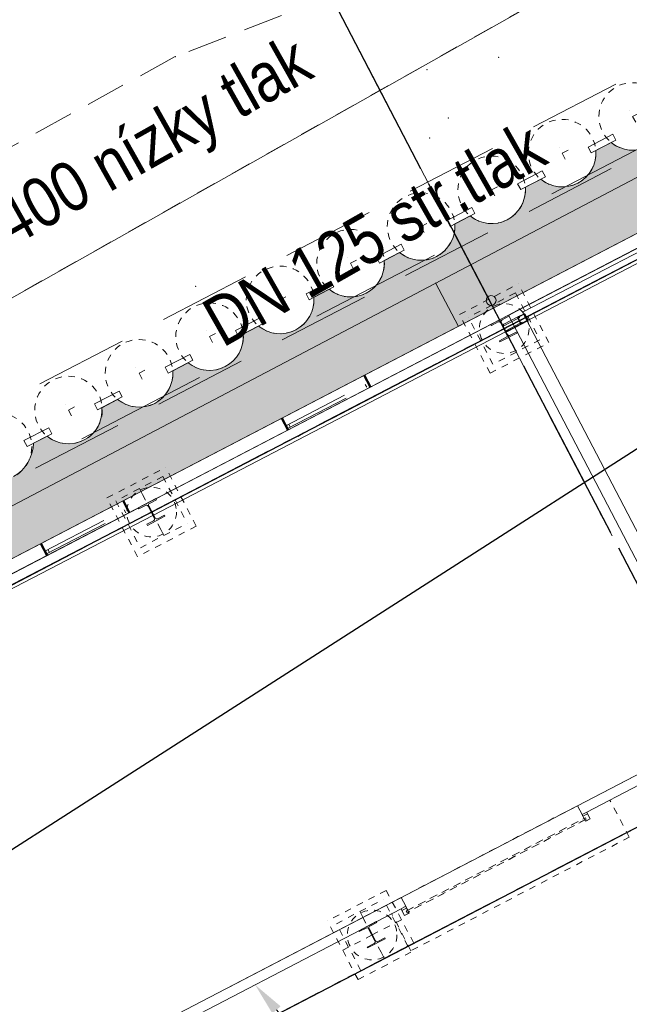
# Model space of a CAD drawing. Header units: metres. Extents: x -535942 to -530626, y -1087729 to -1086275.
# Tile 214 of 247: x -534171.47 to -534162.27, y -1086799.29 to -1086784.41. Entities that reach past the tile are written whole.
import ezdxf
from ezdxf import colors
from ezdxf.entities.mleader import LeaderData, LeaderLine
from ezdxf.enums import TextEntityAlignment as Align
from ezdxf.math import Vec2, Vec3

# ---------------------------------------------------------------- set-up
doc = ezdxf.new("R2010")
doc.units = ezdxf.units.M
for name, pattern in [('A_CARA_07', [7, 5, -2]), ('A_CARA_15', [7.6, 5, -1.3, 0, -1.3]), ('B_CARA_02', [2, 1, -1]), ('B_CARA_03', [3, 2, -1]), ('B_CARA_12', [2.6, 1, -0.8, 0, -0.8]), ('C_1', [0.6, 0.3, -0.3]), ('C_2', [0.9, 0.6, -0.3]), ('Čerchovaná 20mm', [3000, 2000, -500, 0, -500]), ('Čerchovaná 3mm', [5, 3, -1, 0, -1])]:
    doc.linetypes.add(name, pattern=pattern)
for name, color, linetype in [('18', 7, 'Continuous'), ('2', 7, 'Continuous'), ('25', 7, 'Continuous'), ('_blok katastr', 7, 'Continuous'), ('_blok SS sítě', 7, 'Continuous'), ('_blok zaměření - nové', 7, 'Continuous'), ('_základy', 7, 'Continuous'), ('CA_ZÁKLADY PAŽENÍ', 10, 'A_CARA_07'), ('PLYNOVE_VEDENÍ', 1, 'Continuous'), ('RP_kom_odvodnění', 160, 'Continuous')]:
    doc.layers.add(name, color=color, linetype=linetype)
for name, color, linetype, lineweight in [('AG budovy tence', 240, 'Continuous', 18), ('AG budovy tluste', 240, 'Continuous', 50), ('AG kanal destova', 24, 'G_POTR_626_PN', 35), ('AG plyn', 251, 'G_POTR_632_PN', 13), ('AG_legenda', 240, 'Continuous', 35), ('CA_DVERE', 7, 'Continuous', 13), ('CA_DVERE_NEVHRA', 3, 'A_CARA_07', 9), ('CA_DVERE_NEVHRA1', 3, 'Čerchovaná 3mm', 13), ('CA_NEVHRA', 3, 'A_CARA_07', 9), ('CA_OKNA25', 7, 'Continuous', 13), ('CA_OSY', 5, 'A_CARA_15', 18), ('CA_POHHRA18', 8, 'Continuous', 18), ('CA_POHHRA25', 7, 'Continuous', 25), ('CA_REZY', 1, 'Continuous', 50), ('CA_ZAKLADY25', 7, 'Continuous', 18), ('CA_ZARIZPRED', 8, 'B_CARA_12', 9), ('RP_kom_popis', 240, 'Continuous', 35), ('RP_kom_srafy_chodnik', 31, 'Continuous', 18), ('RP_komunikace', 240, 'Continuous', 35)]:
    doc.layers.add(name, color=color, linetype=linetype, lineweight=lineweight)
doc.layers.add('AG_revizni oblacek', color=111, linetype='Continuous', plot=False)
doc.layers.add('BT_hranice_parcel', color=7, linetype='Continuous', true_color=0x007f00)
doc.styles.get("Standard").update_dxf_attribs({"font": 'ARIALN.TTF'})
doc.linetypes.add('G_POTR_626_PN', pattern='A,0.5,-1,2,-6.5,[8,hpfmlin.shx,S=1,R=0,X=0,Y=0],-6.5,2,-1,0.5', length=20)
doc.linetypes.add('G_POTR_632_PN', pattern='A,0.5,-1,2,-6.5,[13,hpfmlin.shx,S=1,R=0,X=0,Y=0],-6.5,2,-1,0.5', length=20)

# ---------------------------------------------------------------- blocks, each defined once
blk = doc.blocks.new('_KATASTR')
at = {"layer": 'BT_hranice_parcel', "lineweight": -3}
blk.add_lwpolyline([(-534124.29, -1086793.41), (-534124.09, -1086799.01), (-534126.44, -1086803.61), (-534131.44, -1086806.72), (-534166.27, -1086820.42), (-534181.33, -1086826.86), (-534198.96, -1086836), (-534207.29, -1086819.86), (-534135.23, -1086773.61), (-534124.29, -1086793.41)], dxfattribs=at)
blk = doc.blocks.new('ss plyn')
at = {"layer": 'AG plyn', "color": 251, "lineweight": 15, "ltscale": 0.5}
blk.add_line((-534175.36, -1086790.74), (-534161.256, -1086782.787), dxfattribs=at)
at = {"layer": 'PLYNOVE_VEDENÍ', "color": 251, "linetype": 'Continuous', "lineweight": 15}
for s, rotation, p in [('2xplyn DN 400 nízky tlak', 29.3698, (-534175.127, -1086790.103)), ('DN 125 str.tlak', 29.5833, (-534168.292, -1086789.57))]:
    blk.add_text(s, height=0.75, rotation=rotation, dxfattribs=at).set_placement(p, align=Align.BOTTOM_LEFT)
blk = doc.blocks.new('Zaměření - zekan')
at = {"layer": '18', "color": 252, "lineweight": 15}
for p in [(-534169.12, -1086784.97), (-534164.24, -1086784.98), (-534165.32, -1086785.17), (-534165, -1086785.9), (-534164.12, -1086786.08), (-534165.28, -1086786.2), (-534168.81, -1086788.44)]:
    blk.add_point(p, dxfattribs=at)
at = {"layer": '2', "color": 251, "linetype": 'C_1', "lineweight": 15}
blk.add_line((-534143.44, -1086772.74), (-534175.36, -1086790.74), dxfattribs=at)
at = {"layer": '25', "color": 252, "linetype": 'C_2', "lineweight": 15}
for p, q in [((-534160.8, -1086781.76), (-534169.12, -1086784.97)), ((-534169.12, -1086784.97), (-534175.72, -1086788.6))]:
    blk.add_line(p, q, dxfattribs=at)
blk = doc.blocks.new('půdorys nový')
at = {"color": 251, "lineweight": 15}
for p, q in [((283.917, 82.811), (283.617, 82.811)), ((283.617, 82.811), (283.617, 82.792)), ((283.617, 82.792), (283.734, 82.792)), ((283.761, 82.765), (283.761, 82.557)), ((283.772, 82.557), (283.772, 82.765)), ((283.799, 82.792), (283.917, 82.792)), ((283.917, 82.792), (283.917, 82.811)), ((289.917, 82.811), (289.617, 82.811)), ((289.617, 82.811), (289.617, 82.792)), ((289.617, 82.792), (289.734, 82.792)), ((289.761, 82.765), (289.761, 82.557)), ((289.772, 82.557), (289.772, 82.765)), ((290.021, 82.701), (289.772, 82.701)), ((290.042, 82.721), (289.791, 82.721)), ((290.042, 82.721), (289.791, 82.721)), ((289.799, 82.792), (289.917, 82.792)), ((289.917, 82.792), (289.917, 82.811)), ((290.021, 82.701), (290.021, 82.621)), ((290.03, 82.621), (290.03, 82.701)), ((290.052, 82.701), (290.03, 82.701)), ((290.126, 82.721), (290.042, 82.721)), ((290.042, 82.713), (290.126, 82.713)), ((290.139, 82.701), (290.139, 82.621)), ((290.147, 82.621), (290.147, 82.701)), ((290.021, 82.621), (289.772, 82.621)), ((289.791, 82.601), (290.042, 82.601)), ((289.791, 82.601), (290.042, 82.601)), ((290.052, 82.621), (290.03, 82.621)), ((290.126, 82.609), (290.042, 82.609)), ((290.042, 82.601), (290.126, 82.601)), ((283.734, 82.53), (283.617, 82.53)), ((283.617, 82.53), (283.617, 82.511)), ((283.617, 82.511), (283.917, 82.511)), ((283.917, 82.53), (283.799, 82.53)), ((283.917, 82.511), (283.917, 82.53)), ((289.734, 82.53), (289.617, 82.53)), ((289.617, 82.53), (289.617, 82.511)), ((289.617, 82.511), (289.917, 82.511)), ((289.917, 82.53), (289.799, 82.53)), ((289.917, 82.511), (289.917, 82.53)), ((283.917, 75.606), (283.617, 75.606)), ((283.617, 75.606), (283.617, 75.592)), ((283.617, 75.592), (283.736, 75.592)), ((283.763, 75.565), (283.763, 75.357)), ((283.771, 75.357), (283.771, 75.565)), ((283.798, 75.592), (283.917, 75.592)), ((283.917, 75.592), (283.917, 75.606)), ((283.617, 75.33), (283.617, 75.316)), ((283.736, 75.33), (283.617, 75.33)), ((283.617, 75.316), (283.917, 75.316)), ((283.917, 75.33), (283.798, 75.33)), ((283.917, 75.316), (283.917, 75.33))]:
    blk.add_line(p, q, dxfattribs=at)
at = {"color": 251, "lineweight": 15, "flags": 128}
for points in [[(290.042, 82.721), (290.038, 82.721), (290.033, 82.719), (290.029, 82.717), (290.026, 82.714), (290.023, 82.71), (290.022, 82.706), (290.021, 82.701)], [(290.03, 82.701), (290.03, 82.704), (290.031, 82.707), (290.032, 82.709), (290.034, 82.711), (290.037, 82.712), (290.039, 82.713), (290.042, 82.713)], [(290.147, 82.701), (290.147, 82.706), (290.145, 82.71), (290.143, 82.714), (290.139, 82.717), (290.135, 82.719), (290.131, 82.721), (290.126, 82.721)], [(290.126, 82.713), (290.129, 82.713), (290.132, 82.712), (290.134, 82.711), (290.136, 82.709), (290.138, 82.707), (290.138, 82.704), (290.139, 82.701)], [(290.021, 82.621), (290.022, 82.617), (290.023, 82.613), (290.026, 82.609), (290.029, 82.606), (290.033, 82.603), (290.038, 82.602), (290.042, 82.601)], [(290.042, 82.609), (290.039, 82.61), (290.037, 82.611), (290.034, 82.612), (290.032, 82.614), (290.031, 82.616), (290.03, 82.619), (290.03, 82.621)], [(290.139, 82.621), (290.138, 82.619), (290.138, 82.616), (290.136, 82.614), (290.134, 82.612), (290.132, 82.611), (290.129, 82.61), (290.126, 82.609)], [(290.126, 82.601), (290.131, 82.602), (290.135, 82.603), (290.139, 82.606), (290.143, 82.609), (290.145, 82.613), (290.147, 82.617), (290.147, 82.621)]]:
    blk.add_lwpolyline(points, dxfattribs=at)
at = {"color": 251, "lineweight": 15}
for centre, start, end in [((283.734, 82.765), 0, 90), ((283.799, 82.765), 90, 180), ((289.734, 82.765), 0, 90), ((289.799, 82.765), 90, 180), ((283.734, 82.557), 270, 0), ((283.799, 82.557), 180, 270), ((289.734, 82.557), 270, 0), ((289.799, 82.557), 180, 270), ((283.736, 75.565), 0, 90), ((283.798, 75.565), 90, 180), ((283.736, 75.357), 270, 0), ((283.798, 75.357), 180, 270)]:
    blk.add_arc(centre, 0.027, start, end, dxfattribs=at)
for centre, start_param, end_param in [((289.791, 82.701), 0, 1.570796), ((289.791, 82.621), 1.570796, 3.141593)]:
    blk.add_ellipse(centre, major_axis=(0, 0.02), ratio=0.953124, start_param=start_param, end_param=end_param, dxfattribs=at)
at = {"layer": 'CA_OKNA25', "color": 251, "linetype": 'B_CARA_12', "lineweight": 13}
for p, q in [((282.067, 82.882), (283.467, 82.882)), ((282.117, 82.882), (282.117, 82.832)), ((283.417, 82.882), (283.417, 82.832)), ((286.167, 82.882), (287.567, 82.882)), ((286.217, 82.882), (286.217, 82.832)), ((287.517, 82.882), (287.517, 82.832)), ((282.067, 82.832), (283.467, 82.832)), ((286.167, 82.832), (287.567, 82.832))]:
    blk.add_line(p, q, dxfattribs=at)
at = {"layer": 'CA_OSY', "color": 251, "lineweight": 15}
for p, q in [((289.769, 11.234), (289.765, 87.661)), ((224.853, 82.662), (319.849, 82.662)), ((224.853, 75.057), (318.349, 75.057))]:
    blk.add_line(p, q, dxfattribs=at)
at = {"layer": 'CA_POHHRA25', "color": 251, "lineweight": 15}
for p, q in [((290.152, 82.807), (290.052, 82.807)), ((283.763, 82.607), (277.771, 82.607)), ((289.763, 82.607), (283.771, 82.607)), ((290.052, 82.607), (289.771, 82.607)), ((295.763, 82.607), (290.052, 82.607))]:
    blk.add_line(p, q, dxfattribs=at)
at = {"layer": 'CA_REZY', "color": 251, "lineweight": 15}
for p, q in [((308.579, 83.011), (277.562, 83.011)), ((277.917, 82.807), (283.617, 82.807)), ((283.917, 82.807), (289.617, 82.807)), ((289.917, 82.807), (290.052, 82.807)), ((290.152, 82.807), (295.617, 82.807))]:
    blk.add_line(p, q, dxfattribs=at)
at = {"layer": 'CA_REZY', "color": 251}
for points in [[(282.067, 83.012), (282.067, 82.807)], [(283.467, 83.012), (283.467, 82.812)], [(286.167, 83.012), (286.167, 82.807)], [(287.567, 83.011), (287.567, 82.807)]]:
    blk.add_lwpolyline(points, dxfattribs=at)
at = {"layer": 'CA_REZY', "color": 251, "lineweight": 15}
for start, end in [(90, 180), (0, 90), (180, 0)]:
    blk.add_arc((289.789, 83.128), 0.075, start, end, dxfattribs=at)
blk = doc.blocks.new('A$C8fb85d8a')
at = {"layer": 'CA_OSY', "color": 0, "ltscale": 0.25}
for p, q in [((375, 275), (375, 475)), ((475, 375), (275, 375))]:
    blk.add_line(p, q, dxfattribs=at)
at = {"layer": 'CA_ZÁKLADY PAŽENÍ', "color": 0, "lineweight": -2, "ltscale": 0.5}
blk.add_circle((375, 375), 510, dxfattribs=at)
blk = doc.blocks.new('A$Ce203e9d8')
at = {"layer": 'AG_revizni oblacek', "ltscale": 0.5}
for p, q in [((-4.914, 0), (88.706, 0)), ((-4.914, -7.605), (88.706, -7.605))]:
    blk.add_line(p, q, dxfattribs=at)
at = {"layer": 'CA_ZÁKLADY PAŽENÍ', "color": 251, "linetype": 'B_CARA_03', "lineweight": 13, "ltscale": 0.7}
for points in [[(82.1, 1.395), (82.1, 2.495), (-2.95, 2.495), (-2.95, -4.227), (-4.84, -6.117), (-4.062, -6.895), (-1.85, -4.683), (-1.85, 1.395)], [(52.79, 1.845), (52.79, 1.745), (53.21, 1.745), (53.21, 1.845)], [(53.99, 1.845), (53.99, 1.745), (54.41, 1.745), (54.41, 1.845)], [(55.19, 1.845), (55.19, 1.745), (55.61, 1.745), (55.61, 1.845)], [(56.39, 1.845), (56.39, 1.745), (56.81, 1.745), (56.81, 1.845)], [(57.59, 1.845), (57.59, 1.745), (58.01, 1.745), (58.01, 1.845)], [(58.79, 1.845), (58.79, 1.745), (59.21, 1.745), (59.21, 1.845)], [(59.99, 1.845), (59.99, 1.745), (60.41, 1.745), (60.41, 1.845)], [(61.19, 1.845), (61.19, 1.745), (61.61, 1.745), (61.61, 1.845)], [(62.39, 1.845), (62.39, 1.745), (62.81, 1.745), (62.81, 1.845)]]:
    blk.add_lwpolyline(points, close=True, dxfattribs=at)
at = {"layer": 'CA_POHHRA25', "color": 251, "linetype": 'B_CARA_03', "lineweight": 13, "xscale": 0.001, "yscale": 0.001, "zscale": 0.001}
for p in [(52.025, 1.57), (53.225, 1.57), (54.425, 1.57), (55.625, 1.57), (56.825, 1.57), (58.025, 1.57), (59.225, 1.57), (60.425, 1.57), (61.625, 1.57), (62.825, 1.57)]:
    blk.add_blockref('A$C8fb85d8a', p, dxfattribs=at)
blk = doc.blocks.new('přeložka náhon')
at = {"layer": 'AG kanal destova', "color": 251, "lineweight": 13, "ltscale": 0.7}
for points in [[(-534171.873, -1086791.907), (-534143.359, -1086776.901)], [(-534164.845, -1086789.048), (-534165.191, -1086788.39)]]:
    blk.add_lwpolyline(points, dxfattribs=at)
at = {"layer": 'RP_kom_odvodnění', "color": 251, "linetype": 'B_CARA_02', "lineweight": 13, "ltscale": 2}
blk.add_line((-534143.929, -1086776.868), (-534218.176, -1086815.599), dxfattribs=at)
blk = doc.blocks.new('A$Cf8a33a96')
at = {"layer": 'AG_revizni oblacek', "linetype": 'Čerchovaná 20mm'}
for p, q in [((260960, -9246), (260960, 67435)), ((196046, 62435), (289987, 62435)), ((196046, 54830), (289987, 54830))]:
    blk.add_line(p, q, dxfattribs=at)
at = {"layer": 'CA_NEVHRA', "color": 252, "lineweight": 13}
for p, q in [((254960, 62736), (254960, 62935)), ((260960, 62736), (260960, 62935)), ((254960, 62435), (254960, 62736)), ((260960, 62435), (260960, 62736)), ((254760, 62435), (254460, 62435)), ((254960, 62435), (254760, 62435)), ((254960, 62435), (254960, 62136)), ((254960, 62435), (255160, 62435)), ((255160, 62435), (255460, 62435)), ((260760, 62435), (260460, 62435)), ((260960, 62435), (260760, 62435)), ((260960, 62435), (260960, 62136)), ((260960, 62435), (261160, 62435)), ((261160, 62435), (261460, 62435)), ((254960, 62136), (254960, 61935)), ((260960, 62136), (260960, 61935)), ((254960, 55536), (254960, 55731)), ((254960, 55231), (254960, 55536)), ((254760, 55231), (254460, 55231)), ((254960, 55231), (254760, 55231)), ((254960, 55231), (254960, 54936)), ((254960, 55231), (255160, 55231)), ((255160, 55231), (255460, 55231)), ((254960, 54936), (254960, 54731))]:
    blk.add_line(p, q, dxfattribs=at)
for centre in [(254960, 62435), (260960, 62435), (254960, 55231)]:
    blk.add_circle(centre, 375, dxfattribs=at)
at = {"layer": 'CA_ZAKLADY25', "color": 252, "linetype": 'B_CARA_03', "lineweight": 13}
for p, q in [((254460, 61935), (254460, 62935)), ((254460, 62935), (255460, 62935)), ((255460, 61935), (255460, 62935)), ((260460, 61935), (260460, 62935)), ((260460, 62935), (261460, 62935)), ((261460, 61935), (261460, 62935)), ((255360, 62835), (254560, 62835)), ((254560, 62835), (254560, 62035)), ((255360, 62835), (255360, 62035)), ((261360, 62835), (260560, 62835)), ((260560, 62035), (260560, 62835)), ((261360, 62835), (261360, 62035)), ((254560, 62035), (255360, 62035)), ((261360, 62035), (260560, 62035)), ((255460, 61935), (254460, 61935)), ((260460, 61935), (261460, 61935)), ((254460, 54731), (254460, 55731)), ((255460, 55731), (254460, 55731)), ((254560, 54831), (254560, 55631)), ((254560, 55631), (255360, 55631)), ((255360, 54831), (255360, 55631)), ((255460, 55731), (255460, 54731)), ((254560, 54831), (255360, 54831)), ((254460, 54731), (255460, 54731))]:
    blk.add_line(p, q, dxfattribs=at)
blk = doc.blocks.new('A$C3fb6d5f6')
at = {"layer": 'AG_revizni oblacek', "linetype": 'Čerchovaná 20mm'}
for p, q in [((60935, -15041), (60935, 7540)), ((-4209, 0), (91101, 0)), ((-4209, -7605), (91101, -7605))]:
    blk.add_line(p, q, dxfattribs=at)
at = {"layer": 'CA_DVERE', "color": 240, "lineweight": 13}
for p, q in [((55585, -7055), (55505, -7055)), ((55505, -7055), (55505, -7170)), ((55585, -7170), (55585, -7055)), ((58585, -7055), (58585, -7170)), ((58665, -7055), (58585, -7055)), ((58665, -7170), (58665, -7055)), ((55505, -7170), (55585, -7170)), ((58585, -7170), (58665, -7170))]:
    blk.add_line(p, q, dxfattribs=at)
at = {"layer": 'CA_DVERE_NEVHRA', "color": 240, "lineweight": 13}
blk.add_line((55585, -7055), (55553, -7055), dxfattribs=at)
at = {"layer": 'CA_DVERE_NEVHRA1', "color": 240, "lineweight": 13}
for p, q in [((58585, -6905), (55585, -6905)), ((55345, -7688), (55345, -7055)), ((59060, -7688), (59060, -7055)), ((59060, -7688), (55345, -7688))]:
    blk.add_line(p, q, dxfattribs=at)
at = {"layer": 'CA_NEVHRA', "color": 240, "lineweight": 13}
blk.add_line((58585, -7055), (58585, -7075), dxfattribs=at)
at = {"layer": 'CA_POHHRA18', "color": 240, "lineweight": 13}
for p, q in [((55505, -7085), (55505, -7055)), ((55505, -7055), (55585, -7055)), ((55585, -7085), (55505, -7085)), ((55505, -7085), (55505, -7170)), ((55585, -7122), (55560, -7122)), ((55560, -7122), (55560, -7147)), ((55585, -7055), (55585, -7085)), ((55585, -7122), (55585, -7085)), ((58665, -7055), (58585, -7055)), ((58585, -7055), (58585, -7085)), ((58585, -7085), (58665, -7085)), ((58585, -7122), (58585, -7085)), ((58585, -7122), (58610, -7122)), ((58610, -7122), (58610, -7147)), ((58665, -7085), (58665, -7055)), ((58665, -7085), (58665, -7170)), ((55505, -7170), (55567, -7170)), ((55560, -7147), (55585, -7147)), ((55567, -7170), (55585, -7161)), ((55585, -7161), (55585, -7147)), ((58585, -7161), (58585, -7147)), ((58610, -7147), (58585, -7147)), ((58603, -7170), (58585, -7161)), ((58665, -7170), (58603, -7170))]:
    blk.add_line(p, q, dxfattribs=at)
at = {"layer": 'CA_POHHRA25', "color": 240, "lineweight": 13}
blk.add_line((61235, 150), (61085, 150), dxfattribs=at)
at = {"layer": 'CA_REZY', "color": 240, "lineweight": 13}
for p, q in [((47364, 150), (61085, 150)), ((61085, 150), (61085, -6905)), ((61235, 150), (69200, 150)), ((61295, -6845), (61295, 90)), ((61295, 90), (69140, 90)), ((55585, -6905), (49039, -6905)), ((61085, -6905), (52635, -6905)), ((55585, -7055), (55585, -6905)), ((59555, -6905), (58585, -6905)), ((58585, -6905), (58585, -7055)), ((48644, -7055), (55505, -7055)), ((58665, -7055), (59555, -7055))]:
    blk.add_line(p, q, dxfattribs=at)
at = {"layer": 'CA_ZARIZPRED', "color": 240, "lineweight": 13}
for p, q in [((55563, -7147), (55563, -7122)), ((55563, -7122), (58607, -7122)), ((55585, -7122), (58585, -7122)), ((55585, -7122), (58585, -7122)), ((55585, -7122), (58585, -7122)), ((55585, -7122), (58585, -7122)), ((55585, -7122), (58585, -7122)), ((55585, -7122), (58585, -7122)), ((55585, -7122), (58585, -7122)), ((55585, -7122), (58585, -7122)), ((55585, -7122), (58585, -7122)), ((55585, -7122), (58585, -7122)), ((55585, -7122), (58585, -7122)), ((55585, -7122), (58585, -7122)), ((55585, -7122), (58585, -7122)), ((55585, -7122), (58585, -7122)), ((55585, -7122), (58585, -7122)), ((55585, -7122), (58585, -7122)), ((55585, -7122), (58585, -7122)), ((55585, -7122), (58585, -7122)), ((55585, -7122), (58585, -7122)), ((55585, -7122), (58585, -7122)), ((55585, -7122), (58585, -7122)), ((55585, -7122), (58585, -7122)), ((55585, -7122), (58585, -7122)), ((55585, -7122), (58585, -7122)), ((55585, -7122), (58585, -7122)), ((55585, -7122), (58585, -7122)), ((55585, -7122), (58585, -7122)), ((55585, -7122), (58585, -7122)), ((55585, -7122), (58585, -7122)), ((55585, -7122), (58585, -7122)), ((55585, -7122), (58585, -7122)), ((55585, -7122), (58585, -7122)), ((55585, -7122), (58585, -7122)), ((55585, -7122), (58585, -7122)), ((55585, -7122), (58585, -7122)), ((55585, -7122), (58585, -7122)), ((58607, -7122), (58607, -7147)), ((58607, -7147), (55563, -7147)), ((58585, -7147), (55585, -7147)), ((58585, -7147), (55585, -7147)), ((58585, -7147), (55585, -7147)), ((58585, -7147), (55585, -7147)), ((58585, -7147), (55585, -7147)), ((58585, -7147), (55585, -7147)), ((58585, -7147), (55585, -7147)), ((58585, -7147), (55585, -7147)), ((58585, -7147), (55585, -7147)), ((58585, -7147), (55585, -7147)), ((58585, -7147), (55585, -7147)), ((58585, -7147), (55585, -7147)), ((58585, -7147), (55585, -7147)), ((58585, -7147), (55585, -7147)), ((58585, -7147), (55585, -7147)), ((58585, -7147), (55585, -7147)), ((58585, -7147), (55585, -7147)), ((58585, -7147), (55585, -7147)), ((58585, -7147), (55585, -7147)), ((58585, -7147), (55585, -7147)), ((58585, -7147), (55585, -7147)), ((58585, -7147), (55585, -7147)), ((58585, -7147), (55585, -7147)), ((58585, -7147), (55585, -7147)), ((58585, -7147), (55585, -7147)), ((58585, -7147), (55585, -7147)), ((58585, -7147), (55585, -7147)), ((58585, -7147), (55585, -7147)), ((58585, -7147), (55585, -7147)), ((58585, -7147), (55585, -7147)), ((58585, -7147), (55585, -7147)), ((58585, -7147), (55585, -7147)), ((58585, -7147), (55585, -7147)), ((58585, -7147), (55585, -7147)), ((58585, -7147), (55585, -7147)), ((58585, -7147), (55585, -7147))]:
    blk.add_line(p, q, dxfattribs=at)
blk = doc.blocks.new('komunikace')
at = {"layer": 'RP_kom_srafy_chodnik', "transparency": 33554559}
h = blk.add_hatch(color=256, dxfattribs=at)
h.dxf.hatch_style = 1
edge = h.paths.add_edge_path()
edge.add_arc((-534190.597, -1086800.657), 0.51, 230.6022, 297.5134)
edge.add_arc((-534190.579, -1086800.676), 0.485, 296.6384, 366.3416)
edge.add_line((-534190.097, -1086800.622), (-534189.502, -1086800.312))
edge.add_arc((-534189.178, -1086799.918), 0.51, 230.6022, 297.5135)
edge.add_arc((-534189.159, -1086799.938), 0.484, 296.5119, 366.4681)
edge.add_line((-534188.678, -1086799.883), (-534188.075, -1086799.569))
edge.add_arc((-534187.755, -1086799.205), 0.485, 228.6767, 298.4671)
edge.add_arc((-534187.74, -1086799.198), 0.484, 296.5271, 366.383)
edge.add_line((-534187.259, -1086799.144), (-534186.709, -1086798.857))
edge.add_arc((-534186.386, -1086798.351), 0.6, 237.5235, 297.5034)
edge.add_arc((-534186.386, -1086798.351), 0.6, 297.5058, 357.5211)
edge.add_line((-534185.787, -1086798.377), (-534185.245, -1086798.095))
edge.add_arc((-534184.925, -1086797.71), 0.501, 230.2905, 298.3517)
edge.add_arc((-534184.912, -1086797.703), 0.501, 296.6705, 364.7411)
edge.add_line((-534184.413, -1086797.662), (-534183.826, -1086797.356))
edge.add_arc((-534183.502, -1086796.962), 0.51, 230.6096, 297.5061)
edge.add_arc((-534183.491, -1086796.973), 0.495, 296.9797, 365.5701)
edge.add_line((-534182.998, -1086796.925), (-534182.761, -1086796.801))
edge.add_arc((-534182.437, -1086796.407), 0.511, 230.629, 297.442)
edge.add_arc((-534182.517, -1086796.331), 0.615, 300.766, 357.9022)
edge.add_line((-534181.902, -1086796.354), (-534181.697, -1086796.247))
edge.add_arc((-534181.373, -1086795.853), 0.51, 230.6022, 297.5134)
edge.add_arc((-534181.354, -1086795.872), 0.484, 296.5119, 366.4681)
edge.add_line((-534180.873, -1086795.818), (-534180.633, -1086795.693))
edge.add_arc((-534180.306, -1086795.292), 0.517, 230.8432, 296.8719)
edge.add_arc((-534180.317, -1086795.297), 0.517, 298.1532, 364.1855)
edge.add_line((-534179.801, -1086795.259), (-534179.569, -1086795.138))
edge.add_arc((-534179.244, -1086794.741), 0.513, 230.7157, 297.201)
edge.add_arc((-534179.249, -1086794.744), 0.514, 297.8313, 364.3057)
edge.add_line((-534178.736, -1086794.705), (-534178.504, -1086794.584))
edge.add_arc((-534178.179, -1086794.186), 0.514, 230.7288, 297.1726)
edge.add_arc((-534178.185, -1086794.189), 0.514, 297.8558, 364.2966)
edge.add_line((-534177.672, -1086794.151), (-534177.44, -1086794.03))
edge.add_arc((-534177.114, -1086793.631), 0.515, 230.7731, 297.0531)
edge.add_arc((-534177.122, -1086793.634), 0.515, 297.9755, 364.2521)
edge.add_line((-534176.608, -1086793.596), (-534176.376, -1086793.475))
edge.add_arc((-534176.055, -1086793.089), 0.502, 230.3119, 298.2776)
edge.add_arc((-534176.044, -1086793.083), 0.502, 296.7531, 364.7112)
edge.add_line((-534175.544, -1086793.042), (-534175.311, -1086792.921))
edge.add_arc((-534174.987, -1086792.525), 0.512, 230.6591, 297.3613)
edge.add_arc((-534174.99, -1086792.527), 0.512, 297.6657, 364.3677)
edge.add_line((-534174.479, -1086792.488), (-534174.247, -1086792.367))
edge.add_arc((-534173.924, -1086791.973), 0.51, 230.6022, 297.5134)
edge.add_arc((-534173.924, -1086791.973), 0.51, 297.5134, 364.4247)
edge.add_line((-534173.415, -1086791.933), (-534173.183, -1086791.812))
edge.add_arc((-534172.859, -1086791.418), 0.51, 230.6022, 297.5134)
edge.add_arc((-534172.859, -1086791.418), 0.51, 297.5134, 364.4247)
edge.add_line((-534172.351, -1086791.379), (-534172.119, -1086791.258))
edge.add_arc((-534171.795, -1086790.863), 0.511, 230.629, 297.442)
edge.add_arc((-534171.874, -1086790.788), 0.615, 300.766, 357.9022)
edge.add_line((-534171.259, -1086790.81), (-534171.054, -1086790.704))
edge.add_arc((-534170.731, -1086790.31), 0.51, 230.6022, 297.5135)
edge.add_arc((-534170.711, -1086790.329), 0.484, 296.5119, 366.4681)
edge.add_line((-534170.23, -1086790.274), (-534169.99, -1086790.149))
edge.add_arc((-534169.663, -1086789.748), 0.517, 230.8432, 296.8719)
edge.add_arc((-534169.674, -1086789.754), 0.517, 298.1532, 364.1855)
edge.add_line((-534169.158, -1086789.716), (-534168.926, -1086789.595))
edge.add_arc((-534168.601, -1086789.198), 0.513, 230.7157, 297.201)
edge.add_arc((-534168.606, -1086789.2), 0.514, 297.8313, 364.3057)
edge.add_line((-534168.094, -1086789.162), (-534167.862, -1086789.041))
edge.add_arc((-534167.536, -1086788.643), 0.514, 230.7288, 297.1726)
edge.add_arc((-534167.542, -1086788.646), 0.514, 297.8558, 364.2966)
edge.add_line((-534167.029, -1086788.607), (-534166.797, -1086788.486))
edge.add_arc((-534166.471, -1086788.087), 0.515, 230.7731, 297.0531)
edge.add_arc((-534166.479, -1086788.091), 0.515, 297.9755, 364.2521)
edge.add_line((-534165.965, -1086788.053), (-534165.733, -1086787.932))
edge.add_arc((-534165.413, -1086787.546), 0.502, 230.3119, 298.2776)
edge.add_arc((-534165.401, -1086787.54), 0.502, 296.7531, 364.7112)
edge.add_line((-534164.901, -1086787.498), (-534164.669, -1086787.378))
edge.add_arc((-534164.344, -1086786.982), 0.512, 230.6591, 297.3613)
edge.add_arc((-534164.347, -1086786.983), 0.512, 297.6657, 364.3677)
edge.add_line((-534163.836, -1086786.944), (-534163.604, -1086786.823))
edge.add_arc((-534163.281, -1086786.429), 0.51, 230.6022, 297.5134)
edge.add_arc((-534163.281, -1086786.429), 0.51, 297.5134, 364.4247)
edge.add_line((-534162.772, -1086786.39), (-534162.54, -1086786.269))
edge.add_arc((-534162.216, -1086785.875), 0.51, 230.6022, 297.5134)
edge.add_arc((-534162.216, -1086785.875), 0.51, 297.5134, 364.4247)
edge.add_line((-534161.708, -1086785.835), (-534161.476, -1086785.715))
edge.add_arc((-534161.15, -1086785.315), 0.515, 230.7807, 297.0393)
edge.add_arc((-534161.158, -1086785.319), 0.515, 297.9861, 364.2478)
edge.add_line((-534160.644, -1086785.281), (-534160.412, -1086785.16))
edge.add_arc((-534160.088, -1086784.766), 0.51, 230.6022, 297.5134)
edge.add_arc((-534160.088, -1086784.766), 0.51, 297.5135, 364.4247)
edge.add_line((-534159.579, -1086784.727), (-534159.347, -1086784.606))
edge.add_arc((-534159.024, -1086784.213), 0.509, 230.5614, 297.6225)
edge.add_arc((-534159.022, -1086784.212), 0.509, 297.4043, 364.4656)
edge.add_line((-534158.515, -1086784.172), (-534158.283, -1086784.051))
edge.add_arc((-534157.959, -1086783.657), 0.51, 230.6022, 297.5134)
edge.add_arc((-534157.959, -1086783.657), 0.51, 297.5134, 364.4247)
edge.add_line((-534157.451, -1086783.618), (-534157.219, -1086783.497))
edge.add_arc((-534156.891, -1086783.093), 0.521, 230.955, 296.5799)
edge.add_arc((-534156.906, -1086783.101), 0.521, 298.4411, 364.0778)
edge.add_line((-534156.387, -1086783.064), (-534156.154, -1086782.943))
edge.add_arc((-534155.829, -1086782.546), 0.513, 230.7043, 297.2417)
edge.add_arc((-534155.834, -1086782.548), 0.513, 297.7849, 364.3229)
edge.add_line((-534155.322, -1086782.509), (-534155.09, -1086782.388))
edge.add_arc((-534154.76, -1086781.978), 0.527, 231.1582, 296.049)
edge.add_arc((-534154.783, -1086781.991), 0.527, 298.9633, 363.8833)
edge.add_line((-534154.258, -1086781.955), (-534154.026, -1086781.834))
edge.add_arc((-534153.703, -1086781.443), 0.507, 230.5092, 297.7622)
edge.add_arc((-534153.699, -1086781.441), 0.507, 297.2643, 364.5181)
edge.add_line((-534153.194, -1086781.401), (-534152.962, -1086781.28))
edge.add_arc((-534152.639, -1086780.888), 0.507, 230.5121, 297.7544)
edge.add_arc((-534152.635, -1086780.886), 0.507, 297.2721, 364.5152)
edge.add_line((-534152.129, -1086780.846), (-534151.897, -1086780.725))
edge.add_arc((-534151.572, -1086780.327), 0.514, 230.7449, 297.134)
edge.add_arc((-534151.578, -1086780.33), 0.514, 297.8919, 364.283)
edge.add_line((-534151.065, -1086780.292), (-534150.833, -1086780.171))
edge.add_arc((-534150.505, -1086779.767), 0.521, 230.96, 296.5667)
edge.add_arc((-534150.52, -1086779.775), 0.521, 298.457, 364.0701)
edge.add_line((-534150.001, -1086779.738), (-534149.769, -1086779.617))
edge.add_arc((-534149.445, -1086779.223), 0.51, 230.6022, 297.5134)
edge.add_arc((-534149.445, -1086779.223), 0.51, 297.5135, 364.4247)
edge.add_line((-534148.937, -1086779.183), (-534148.704, -1086779.062))
edge.add_arc((-534148.387, -1086778.683), 0.495, 230.0805, 298.9236)
edge.add_arc((-534148.365, -1086778.672), 0.495, 296.0933, 364.9563)
edge.add_line((-534147.872, -1086778.629), (-534147.64, -1086778.508))
edge.add_arc((-534147.312, -1086778.104), 0.52, 230.9384, 296.6233)
edge.add_arc((-534147.327, -1086778.112), 0.52, 298.3982, 364.0938)
edge.add_line((-534146.808, -1086778.075), (-534146.576, -1086777.954))
edge.add_arc((-534146.254, -1086777.565), 0.504, 230.4071, 298.0366)
edge.add_arc((-534146.246, -1086777.561), 0.504, 296.9921, 364.6137)
edge.add_line((-534145.744, -1086777.52), (-534143.694, -1086776.453))
edge.add_line((-534143.694, -1086776.453), (-534143.049, -1086777.69))
edge.add_line((-534143.049, -1086777.69), (-534218.197, -1086816.832))
edge.add_line((-534218.197, -1086816.832), (-534214.85, -1086823.257))
edge.add_line((-534214.85, -1086823.257), (-534215.863, -1086823.775))
edge.add_line((-534215.863, -1086823.775), (-534216.988, -1086821.62))
edge.add_arc((-534217.441, -1086821.855), 0.51, 27.5135, 94.4247)
edge.add_line((-534217.48, -1086821.347), (-534217.786, -1086820.76))
edge.add_arc((-534218.18, -1086820.436), 0.51, 320.6022, 387.5135)
edge.add_arc((-534218.18, -1086820.436), 0.51, 27.5052, 94.4329)
edge.add_line((-534218.219, -1086819.928), (-534218.525, -1086819.341))
edge.add_arc((-534218.914, -1086819.019), 0.505, 320.4173, 388.0071)
edge.add_arc((-534218.918, -1086819.012), 0.505, 27.02, 94.6095)
edge.add_line((-534218.958, -1086818.509), (-534219.264, -1086817.922))
edge.add_arc((-534219.658, -1086817.598), 0.51, 320.6022, 387.5134)
edge.add_arc((-534219.658, -1086817.598), 0.51, 27.5135, 94.4247)
edge.add_line((-534219.697, -1086817.09), (-534220.003, -1086816.503))
edge.add_arc((-534220.41, -1086816.173), 0.524, 320.9473, 345.6306)
edge.add_arc((-534220.157, -1086816.214), 0.27, 340.8829, 375.0986)
edge.add_line((-534219.897, -1086816.144), (-534219.302, -1086815.834))
edge.add_arc((-534218.978, -1086815.44), 0.51, 230.6022, 297.5134)
edge.add_arc((-534218.96, -1086815.458), 0.485, 296.6384, 366.3416)
edge.add_line((-534218.478, -1086815.405), (-534217.883, -1086815.095))
edge.add_arc((-534217.559, -1086814.701), 0.51, 230.6022, 297.5134)
edge.add_arc((-534217.539, -1086814.72), 0.484, 296.5119, 366.4681)
edge.add_line((-534217.059, -1086814.666), (-534216.456, -1086814.352))
edge.add_arc((-534216.136, -1086813.988), 0.485, 228.6767, 298.4671)
edge.add_arc((-534216.121, -1086813.98), 0.484, 296.5271, 366.383)
edge.add_line((-534215.64, -1086813.927), (-534215.089, -1086813.64))
edge.add_arc((-534214.767, -1086813.134), 0.6, 237.5235, 297.5034)
edge.add_arc((-534214.767, -1086813.134), 0.6, 297.5058, 357.5211)
edge.add_line((-534214.168, -1086813.16), (-534213.626, -1086812.878))
edge.add_arc((-534213.306, -1086812.492), 0.501, 230.2905, 298.3517)
edge.add_arc((-534213.293, -1086812.486), 0.501, 296.6705, 364.7411)
edge.add_line((-534212.794, -1086812.444), (-534212.207, -1086812.138))
edge.add_arc((-534211.883, -1086811.744), 0.51, 230.6096, 297.5061)
edge.add_arc((-534211.872, -1086811.756), 0.495, 296.9797, 365.5701)
edge.add_line((-534211.379, -1086811.707), (-534210.788, -1086811.399))
edge.add_arc((-534210.464, -1086811.005), 0.51, 230.6022, 290.0863)
edge.add_arc((-534210.464, -1086811.005), 0.51, 290.0863, 364.4247)
edge.add_line((-534209.955, -1086810.966), (-534209.369, -1086810.66))
edge.add_arc((-534209.045, -1086810.266), 0.51, 230.6022, 297.5134)
edge.add_arc((-534209.027, -1086810.285), 0.485, 296.6384, 366.3416)
edge.add_line((-534208.544, -1086810.231), (-534207.994, -1086809.944))
edge.add_arc((-534207.672, -1086809.438), 0.6, 237.5135, 297.5134)
edge.add_arc((-534207.671, -1086809.439), 0.599, 297.4609, 357.566)
edge.add_line((-534207.073, -1086809.464), (-534206.53, -1086809.182))
edge.add_arc((-534206.207, -1086808.788), 0.51, 230.605, 297.5107)
edge.add_arc((-534206.206, -1086808.788), 0.51, 297.4893, 364.4489)
edge.add_line((-534205.698, -1086808.748), (-534205.111, -1086808.443))
edge.add_arc((-534204.788, -1086808.049), 0.51, 230.6022, 297.5134)
edge.add_arc((-534204.77, -1086808.067), 0.485, 296.6384, 366.3416)
edge.add_line((-534204.287, -1086808.014), (-534203.692, -1086807.704))
edge.add_arc((-534203.369, -1086807.31), 0.51, 230.6022, 297.5135)
edge.add_arc((-534203.349, -1086807.329), 0.484, 296.5119, 366.4681)
edge.add_line((-534202.868, -1086807.274), (-534202.265, -1086806.96))
edge.add_arc((-534201.945, -1086806.596), 0.485, 228.6767, 298.4671)
edge.add_arc((-534201.93, -1086806.589), 0.484, 296.5271, 366.383)
edge.add_line((-534201.449, -1086806.535), (-534200.899, -1086806.249))
edge.add_arc((-534200.577, -1086805.742), 0.6, 237.5235, 297.5034)
edge.add_arc((-534200.577, -1086805.743), 0.6, 297.5058, 357.5211)
edge.add_line((-534199.977, -1086805.769), (-534199.435, -1086805.486))
edge.add_arc((-534199.115, -1086805.101), 0.501, 230.2905, 298.3517)
edge.add_arc((-534199.102, -1086805.094), 0.501, 296.6705, 364.7411)
edge.add_line((-534198.603, -1086805.053), (-534198.016, -1086804.747))
edge.add_arc((-534197.692, -1086804.353), 0.51, 230.6096, 297.5061)
edge.add_arc((-534197.681, -1086804.364), 0.495, 296.9797, 365.5701)
edge.add_line((-534197.189, -1086804.316), (-534196.597, -1086804.008))
edge.add_arc((-534196.273, -1086803.614), 0.51, 230.6022, 290.0863)
edge.add_arc((-534196.273, -1086803.614), 0.51, 290.0863, 364.4247)
edge.add_line((-534195.765, -1086803.575), (-534195.178, -1086803.269))
edge.add_arc((-534194.854, -1086802.875), 0.51, 230.6022, 297.5134)
edge.add_arc((-534194.836, -1086802.893), 0.485, 296.6384, 366.3416)
edge.add_line((-534194.354, -1086802.84), (-534193.804, -1086802.553))
edge.add_arc((-534193.482, -1086802.047), 0.6, 237.5135, 297.5134)
edge.add_arc((-534193.481, -1086802.048), 0.599, 297.4609, 357.566)
edge.add_line((-534192.882, -1086802.073), (-534192.34, -1086801.791))
edge.add_arc((-534192.016, -1086801.396), 0.51, 230.605, 297.5107)
edge.add_arc((-534192.016, -1086801.397), 0.51, 297.4893, 364.4489)
edge.add_line((-534191.508, -1086801.357), (-534190.921, -1086801.051))
at = {"layer": 'RP_komunikace', "lineweight": 13}
blk.add_lwpolyline([(-534171.559, -1086791.316, 0.2546), (-534171.259, -1086790.81), (-534171.054, -1086790.704, 0.300543), (-534170.495, -1086790.762, 0.315089), (-534170.23, -1086790.274), (-534169.99, -1086790.149, 0.296349), (-534169.43, -1086790.21, 0.296367), (-534169.158, -1086789.716), (-534168.926, -1086789.595, 0.298518), (-534168.366, -1086789.654, 0.298467), (-534168.094, -1086789.162), (-534167.862, -1086789.041, 0.298321), (-534167.302, -1086789.1, 0.298307), (-534167.029, -1086788.607), (-534166.797, -1086788.486, 0.297543), (-534166.237, -1086788.546, 0.297527), (-534165.965, -1086788.053), (-534165.733, -1086787.932, 0.305567), (-534165.175, -1086787.988, 0.305531), (-534164.901, -1086787.498), (-534164.669, -1086787.378, 0.299549), (-534164.109, -1086787.436, 0.299548), (-534163.836, -1086786.944), (-534163.604, -1086786.823, 0.300543), (-534163.045, -1086786.881, 0.300543), (-534162.772, -1086786.39), (-534162.54, -1086786.269, 0.300543), (-534161.981, -1086786.327, 0.300543)], format="xyb", dxfattribs=at)
blk.add_lwpolyline([(-534143.049, -1086777.69), (-534218.197, -1086816.832)], dxfattribs=at)

msp = doc.modelspace()

# ---------------------------------------------------------------- block references
at = {"layer": '_blok katastr', "lineweight": -3}
msp.add_blockref('_KATASTR', (0, 0), dxfattribs=at)
at = {"layer": '_blok SS sítě'}
msp.add_blockref('ss plyn', (0, 0), dxfattribs=at)
at = {"layer": '_blok zaměření - nové', "linetype": 'ByBlock'}
msp.add_blockref('Zaměření - zekan', (0, 0), dxfattribs=at)
at = {"layer": '_základy', "xscale": 0.001, "yscale": 0.001, "zscale": 0.001, "rotation": 27.51344999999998}
msp.add_blockref('A$Cf8a33a96', (-534366.759, -1086965.005), dxfattribs=at)
at = {"layer": 'AG budovy tence', "rotation": 27.51344999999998}
msp.add_blockref('A$Ce203e9d8', (-534217.37, -1086816.795), dxfattribs=at)
at = {"layer": 'AG budovy tluste'}
msp.add_blockref('přeložka náhon', (0, 0), dxfattribs=at)
at = {"layer": 'CA_REZY', "xscale": 0.001, "yscale": 0.001, "zscale": 0.001, "rotation": 27.51344999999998}
msp.add_blockref('A$C3fb6d5f6', (-534218.199, -1086817.227), dxfattribs=at)
at = {"layer": 'RP_kom_popis'}
msp.add_blockref('komunikace', (0, 0), dxfattribs=at)

# ---------------------------------------------------------------- next in the draw order: leaders
at = {"layer": 'AG_legenda'}
ml = msp.add_multileader_mtext('Standard', dxfattribs=at)
ml.set_content('{\\fArial Narrow|b1|i0|c238|p34;VESTAVEK V9}', color=256)
ml.set_leader_properties(color=256, linetype='Continuous', lineweight=13)
ml.build(insert=Vec2(0, 0))
ml.multileader.update_dxf_attribs({"has_text_frame": 1, "text_left_attachment_type": 2, "text_right_attachment_type": 2, "dogleg_length": 2, "arrow_head_size": 0.5, "scale": 0.2})
ctx = ml.context
ctx.base_point, ctx.scale, ctx.char_height, ctx.arrow_head_size, ctx.landing_gap_size, ctx.plane_origin, ctx.plane_x_axis, ctx.plane_y_axis = Vec3(-534164.36, -1086802.559), 0.2, 0.6, 0.5, 0.2, Vec3(-534074.371, -1086727.304), Vec3(0.88938, 0.457168), Vec3(-0.457168, 0.88938)
ctx.left_attachment, ctx.right_attachment = 2, 2
notes = []
notes.append((ctx, [(1, (1, 1, 0), (-534164.716, -1086802.742), (0.88938, 0.457168), 0.4, [(0, [(-534167.916, -1086798.991)], 0, [])])]))
ctx.mtext.insert, ctx.mtext.text_direction, ctx.mtext.rotation, ctx.mtext.defined_height, ctx.mtext.flow_direction = Vec3(-534164.324, -1086802.191), Vec3(0.88938, 0.457168), 0.474809, 0.454, 5
ctx.mtext.has_bg_fill, ctx.mtext.bg_color, ctx.mtext.bg_scale_factor, ctx.mtext.bg_transparency, ctx.mtext.use_window_bg_color = 1, -1027028792, 1.5, 0, 1
for ctx, leaders in notes:
    for number, flags, end, landing, length, lines in leaders:
        leader = LeaderData()
        leader.index, (leader.has_last_leader_line, leader.has_dogleg_vector, leader.attachment_direction) = number, flags
        leader.last_leader_point, leader.dogleg_vector, leader.dogleg_length = Vec3(end), Vec3(landing), length
        for number, points, colour, breaks in lines:
            line = LeaderLine()
            line.index, line.vertices, line.color, line.breaks = number, Vec3.list(points), colors.encode_raw_color(colour), breaks
            leader.lines.append(line)
        ctx.leaders.append(leader)

# ---------------------------------------------------------------- next in the draw order: block references
at = {"layer": 'AG budovy tence', "rotation": 27.51344999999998}
msp.add_blockref('půdorys nový', (-534382.965, -1086996.251), dxfattribs=at)

doc.saveas('drawing.dxf')
